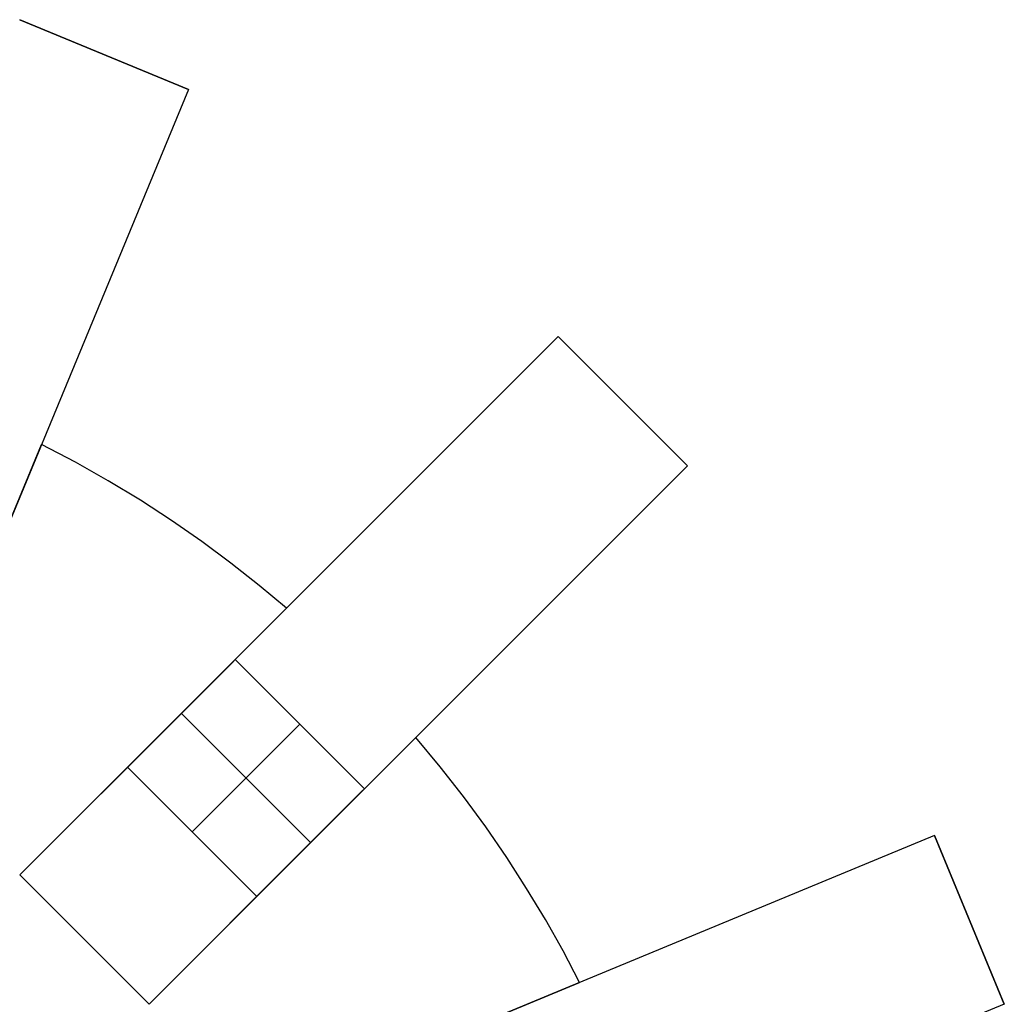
# Model space of a CAD drawing. Header units: millimetres. Extents: x 625 to 835, y 105 to 315.
# Tile 9 of 9: x 765 to 829, y 245 to 309. Entities that reach past the tile are written whole.
import ezdxf

# ---------------------------------------------------------------- set-up
doc = ezdxf.new("R2010")
doc.units = ezdxf.units.MM

msp = doc.modelspace()

# ---------------------------------------------------------------- linework, layer by layer
at = {"extrusion": (1, 0, 0)}
for points in [[(309.303, -504.005), (309.303, -20.005)], [(307.007, -504.005), (307.007, -20.005)], [(304.711, -20.005), (304.711, -504.005)], [(288.489, -504.005), (288.489, -20.005)], [(284.246, -504.005), (284.246, -20.005)], [(281.406, -524.005), (281.406, -512.005)], [(281.406, -12.005), (281.406, -0.005)], [(281.614, 9.575), (281.614, -533.585)], [(280.004, -20.005), (280.004, -504.005)], [(270.652, -524.005), (270.652, -512.005)], [(270.652, -12.005), (270.652, -0.005)], [(270.811, 9.575), (270.811, -533.585)], [(262.167, -524.005), (262.167, -512.005)], [(262.167, -12.005), (262.167, -0.005)], [(262.326, 9.575), (262.326, -533.585)], [(255.725, -504.005), (255.725, -20.005)], [(253.134, -12.005), (253.134, -512.005)], [(250.182, -504.005), (250.182, -20.005)], [(248.891, -12.005), (248.891, -512.005)], [(246.072, -524.005), (246.072, -512.005)], [(246.072, -12.005), (246.072, -0.005)], [(246.158, 9.575), (246.158, -533.585)], [(244.648, -512.005), (244.648, -12.005)], [(244.638, -20.005), (244.638, -504.005)]]:
    msp.add_lwpolyline(points, dxfattribs=at)
for points in [[(775.725, 304.711), (764.638, 309.303)], [(775.725, 304.711), (764.638, 309.303)], [(764.638, 309.303), (775.725, 304.711)], [(775.725, 304.711), (756.591, 258.517)], [(800.004, 288.489), (764.648, 253.134)], [(808.489, 280.004), (800.004, 288.489)], [(808.489, 280.004), (800.004, 288.489)], [(800.004, 288.489), (808.489, 280.004)], [(762.331, 272.375), (766.072, 281.406)], [(766.072, 281.406), (762.331, 272.375)], [(762.331, 272.375), (766.072, 281.406)], [(766.072, 281.406), (762.331, 272.375)], [(782.167, 270.652), (780.373, 272.15), (778.514, 273.611), (776.593, 275.032), (774.609, 276.408), (772.563, 277.738), (770.457, 279.016), (768.293, 280.24), (766.072, 281.406)], [(782.167, 270.652), (780.373, 272.15), (778.514, 273.611), (776.593, 275.032), (774.609, 276.408), (772.563, 277.738), (770.457, 279.016), (768.293, 280.24), (766.072, 281.406)], [(782.167, 270.652), (780.373, 272.15), (778.514, 273.611), (776.593, 275.032), (774.609, 276.408), (772.563, 277.738), (770.457, 279.016), (768.293, 280.24), (766.072, 281.406)], [(782.167, 270.652), (780.373, 272.15), (778.514, 273.611), (776.593, 275.032), (774.609, 276.408), (772.563, 277.738), (770.457, 279.016), (768.293, 280.24), (766.072, 281.406)], [(782.167, 270.652), (780.373, 272.15), (778.514, 273.611), (776.593, 275.032), (774.609, 276.408), (772.563, 277.738), (770.457, 279.016), (768.293, 280.24), (766.072, 281.406)], [(782.167, 270.652), (780.373, 272.15), (778.514, 273.611), (776.593, 275.032), (774.609, 276.408), (772.563, 277.738), (770.457, 279.016), (768.293, 280.24), (766.072, 281.406)], [(808.489, 280.004), (773.134, 244.648)], [(782.167, 270.652), (775.255, 263.74)], [(775.255, 263.74), (782.167, 270.652)], [(782.167, 270.652), (775.255, 263.74)], [(775.255, 263.74), (782.167, 270.652)], [(778.79, 267.276), (771.719, 260.205)], [(771.719, 260.205), (778.79, 267.276)], [(787.276, 258.79), (778.79, 267.276)], [(787.276, 258.79), (778.79, 267.276)], [(775.255, 263.74), (764.648, 253.134)], [(764.648, 253.134), (775.255, 263.74)], [(775.255, 263.74), (764.648, 253.134)], [(764.648, 253.134), (775.255, 263.74)], [(775.255, 263.74), (783.74, 255.255)], [(775.255, 263.74), (783.74, 255.255)], [(783.033, 263.033), (775.962, 255.962)], [(775.962, 255.962), (783.033, 263.033)], [(783.74, 255.255), (790.652, 262.167)], [(790.652, 262.167), (783.74, 255.255)], [(783.74, 255.255), (790.652, 262.167)], [(790.652, 262.167), (783.74, 255.255)], [(801.406, 246.072), (800.322, 248.142), (799.164, 250.203), (797.933, 252.251), (796.626, 254.282), (795.245, 256.293), (793.789, 258.28), (792.258, 260.239), (790.652, 262.167)], [(801.406, 246.072), (800.322, 248.142), (799.164, 250.203), (797.933, 252.251), (796.626, 254.282), (795.245, 256.293), (793.789, 258.28), (792.258, 260.239), (790.652, 262.167)], [(801.406, 246.072), (800.322, 248.142), (799.164, 250.203), (797.933, 252.251), (796.626, 254.282), (795.245, 256.293), (793.789, 258.28), (792.258, 260.239), (790.652, 262.167)], [(801.406, 246.072), (800.322, 248.142), (799.164, 250.203), (797.933, 252.251), (796.626, 254.282), (795.245, 256.293), (793.789, 258.28), (792.258, 260.239), (790.652, 262.167)], [(801.406, 246.072), (800.322, 248.142), (799.164, 250.203), (797.933, 252.251), (796.626, 254.282), (795.245, 256.293), (793.789, 258.28), (792.258, 260.239), (790.652, 262.167)], [(801.406, 246.072), (800.322, 248.142), (799.164, 250.203), (797.933, 252.251), (796.626, 254.282), (795.245, 256.293), (793.789, 258.28), (792.258, 260.239), (790.652, 262.167)], [(780.205, 251.719), (771.719, 260.205)], [(780.205, 251.719), (771.719, 260.205)], [(780.205, 251.719), (787.276, 258.79)], [(787.276, 258.79), (780.205, 251.719)], [(824.711, 255.725), (778.517, 236.591)], [(829.303, 244.638), (824.711, 255.725)], [(829.303, 244.638), (824.711, 255.725)], [(824.711, 255.725), (829.303, 244.638)], [(773.134, 244.648), (783.74, 255.255)], [(783.74, 255.255), (773.134, 244.648)], [(773.134, 244.648), (783.74, 255.255)], [(783.74, 255.255), (773.134, 244.648)], [(764.648, 253.134), (773.134, 244.648)], [(773.134, 244.648), (764.648, 253.134)], [(773.134, 244.648), (764.648, 253.134)], [(773.134, 244.648), (764.648, 253.134)], [(764.648, 253.134), (773.134, 244.648)], [(764.648, 253.134), (773.134, 244.648)], [(801.406, 246.072), (792.375, 242.331)], [(792.375, 242.331), (801.406, 246.072)], [(801.406, 246.072), (792.375, 242.331)], [(792.375, 242.331), (801.406, 246.072)], [(829.303, 244.638), (783.109, 225.504)]]:
    msp.add_lwpolyline(points)
at = {"extrusion": (0.92388, -0.382683, 2.36962e-15)}
msp.add_lwpolyline([(578.374, -20.005), (578.356, -18.981), (578.304, -17.958), (578.216, -16.937), (578.094, -15.92), (577.937, -14.908), (577.746, -13.901), (577.521, -12.902), (577.261, -11.911), (576.968, -10.93), (576.641, -9.959), (576.282, -8.999), (575.89, -8.053), (575.466, -7.12), (575.01, -6.203), (574.523, -5.302), (574.006, -4.417), (573.459, -3.551), (572.883, -2.705), (572.278, -1.878), (571.645, -1.072), (570.985, -0.289), (570.299, 0.472), (569.587, 1.208), (568.85, 1.92), (568.09, 2.606), (567.306, 3.266), (566.501, 3.899), (565.674, 4.504), (564.827, 5.08), (563.961, 5.628), (563.077, 6.145), (562.176, 6.632), (561.258, 7.087), (560.326, 7.511), (559.379, 7.903), (558.42, 8.263), (557.449, 8.589), (556.468, 8.883), (555.477, 9.142), (554.477, 9.368), (553.471, 9.559), (552.459, 9.716), (551.442, 9.838), (550.421, 9.925), (549.398, 9.978), (548.374, 9.995)], dxfattribs=at)
at = {"extrusion": (0.92388, -0.382683, -4.91554e-15)}
msp.add_lwpolyline([(548.374, -534.005), (549.398, -533.988), (550.421, -533.935), (551.442, -533.848), (552.459, -533.726), (553.471, -533.569), (554.477, -533.378), (555.477, -533.152), (556.468, -532.893), (557.449, -532.599), (558.42, -532.273), (559.379, -531.913), (560.326, -531.521), (561.258, -531.097), (562.176, -530.642), (563.077, -530.155), (563.961, -529.638), (564.827, -529.09), (565.674, -528.514), (566.501, -527.909), (567.306, -527.276), (568.09, -526.616), (568.85, -525.93), (569.587, -525.218), (570.299, -524.482), (570.985, -523.721), (571.645, -522.938), (572.278, -522.132), (572.883, -521.305), (573.459, -520.459), (574.006, -519.593), (574.523, -518.708), (575.01, -517.807), (575.466, -516.89), (575.89, -515.957), (576.282, -515.011), (576.641, -514.051), (576.968, -513.08), (577.261, -512.099), (577.521, -511.108), (577.746, -510.109), (577.937, -509.102), (578.094, -508.09), (578.216, -507.073), (578.304, -506.052), (578.356, -505.029), (578.374, -504.005)], dxfattribs=at)
at = {"extrusion": (0.92388, -0.382683, -6.10572e-15)}
msp.add_lwpolyline([(548.374, 9.995), (549.398, 9.978), (550.421, 9.925), (551.442, 9.838), (552.459, 9.716), (553.471, 9.559), (554.477, 9.368), (555.477, 9.142), (556.468, 8.883), (557.449, 8.589), (558.42, 8.263), (559.379, 7.903), (560.326, 7.511), (561.258, 7.087), (562.176, 6.632), (563.077, 6.145), (563.961, 5.628), (564.827, 5.08), (565.674, 4.504), (566.501, 3.899), (567.306, 3.266), (568.09, 2.606), (568.85, 1.92), (569.587, 1.208), (570.299, 0.472), (570.985, -0.289), (571.645, -1.072), (572.278, -1.878), (572.883, -2.705), (573.459, -3.551), (574.006, -4.417), (574.523, -5.302), (575.01, -6.203), (575.466, -7.12), (575.89, -8.053), (576.282, -8.999), (576.641, -9.959), (576.968, -10.93), (577.261, -11.911), (577.521, -12.902), (577.746, -13.901), (577.937, -14.908), (578.094, -15.92), (578.216, -16.937), (578.304, -17.958), (578.356, -18.981), (578.374, -20.005)], dxfattribs=at)
at = {"extrusion": (0.92388, -0.382683, 6.29718e-15)}
msp.add_lwpolyline([(578.374, -504.005), (578.356, -505.029), (578.304, -506.052), (578.216, -507.073), (578.094, -508.09), (577.937, -509.102), (577.746, -510.109), (577.521, -511.108), (577.261, -512.099), (576.968, -513.08), (576.641, -514.051), (576.282, -515.011), (575.89, -515.957), (575.466, -516.89), (575.01, -517.807), (574.523, -518.708), (574.006, -519.593), (573.459, -520.459), (572.883, -521.305), (572.278, -522.132), (571.645, -522.938), (570.985, -523.721), (570.299, -524.482), (569.587, -525.218), (568.85, -525.93), (568.09, -526.616), (567.306, -527.276), (566.501, -527.909), (565.674, -528.514), (564.827, -529.09), (563.961, -529.638), (563.077, -530.155), (562.176, -530.642), (561.258, -531.097), (560.326, -531.521), (559.379, -531.913), (558.42, -532.273), (557.449, -532.599), (556.468, -532.893), (555.477, -533.152), (554.477, -533.378), (553.471, -533.569), (552.459, -533.726), (551.442, -533.848), (550.421, -533.935), (549.398, -533.988), (548.374, -534.005)], dxfattribs=at)
at = {"extrusion": (-0.707107, 0.707107, 2.30134e-15)}
msp.add_lwpolyline([(-769.68, -20.005), (-769.663, -18.981), (-769.61, -17.958), (-769.523, -16.937), (-769.401, -15.92), (-769.244, -14.908), (-769.053, -13.901), (-768.827, -12.902), (-768.568, -11.911), (-768.275, -10.93), (-767.948, -9.959), (-767.589, -8.999), (-767.197, -8.053), (-766.773, -7.12), (-766.317, -6.203), (-765.83, -5.302), (-765.313, -4.417), (-764.766, -3.551), (-764.189, -2.705), (-763.585, -1.878), (-762.952, -1.072), (-762.292, -0.289), (-761.605, 0.472), (-760.894, 1.208), (-760.157, 1.92), (-759.396, 2.606), (-758.613, 3.266), (-757.807, 3.899), (-756.981, 4.504), (-756.134, 5.08), (-755.268, 5.628), (-754.384, 6.145), (-753.482, 6.632), (-752.565, 7.087), (-751.632, 7.511), (-750.686, 7.903), (-749.727, 8.263), (-748.756, 8.589), (-747.774, 8.883), (-746.783, 9.142), (-745.784, 9.368), (-744.778, 9.559), (-743.765, 9.716), (-742.748, 9.838), (-741.728, 9.925), (-740.705, 9.978), (-739.68, 9.995)], dxfattribs=at)
at = {"extrusion": (-0.707107, 0.707107, -2.2872e-15)}
msp.add_lwpolyline([(-739.68, -534.005), (-740.705, -533.988), (-741.728, -533.935), (-742.748, -533.848), (-743.765, -533.726), (-744.778, -533.569), (-745.784, -533.378), (-746.783, -533.152), (-747.774, -532.893), (-748.756, -532.599), (-749.727, -532.273), (-750.686, -531.913), (-751.632, -531.521), (-752.565, -531.097), (-753.482, -530.642), (-754.384, -530.155), (-755.268, -529.638), (-756.134, -529.09), (-756.981, -528.514), (-757.807, -527.909), (-758.613, -527.276), (-759.396, -526.616), (-760.157, -525.93), (-760.894, -525.218), (-761.605, -524.482), (-762.292, -523.721), (-762.952, -522.938), (-763.585, -522.132), (-764.189, -521.305), (-764.766, -520.459), (-765.313, -519.593), (-765.83, -518.708), (-766.317, -517.807), (-766.773, -516.89), (-767.197, -515.957), (-767.589, -515.011), (-767.948, -514.051), (-768.275, -513.08), (-768.568, -512.099), (-768.827, -511.108), (-769.053, -510.109), (-769.244, -509.102), (-769.401, -508.09), (-769.523, -507.073), (-769.61, -506.052), (-769.663, -505.029), (-769.68, -504.005)], dxfattribs=at)
at = {"extrusion": (-0.707107, 0.707107, -3.18558e-15)}
msp.add_lwpolyline([(-769.68, -20.005), (-769.663, -18.981), (-769.61, -17.958), (-769.523, -16.937), (-769.401, -15.92), (-769.244, -14.908), (-769.053, -13.901), (-768.827, -12.902), (-768.568, -11.911), (-768.275, -10.93), (-767.948, -9.959), (-767.589, -8.999), (-767.197, -8.053), (-766.773, -7.12), (-766.317, -6.203), (-765.83, -5.302), (-765.313, -4.417), (-764.766, -3.551), (-764.189, -2.705), (-763.585, -1.878), (-762.952, -1.072), (-762.292, -0.289), (-761.605, 0.472), (-760.894, 1.208), (-760.157, 1.92), (-759.396, 2.606), (-758.613, 3.266), (-757.807, 3.899), (-756.981, 4.504), (-756.134, 5.08), (-755.268, 5.628), (-754.384, 6.145), (-753.482, 6.632), (-752.565, 7.087), (-751.632, 7.511), (-750.686, 7.903), (-749.727, 8.263), (-748.756, 8.589), (-747.774, 8.883), (-746.783, 9.142), (-745.784, 9.368), (-744.778, 9.559), (-743.765, 9.716), (-742.748, 9.838), (-741.728, 9.925), (-740.705, 9.978), (-739.68, 9.995)], dxfattribs=at)
at = {"extrusion": (0.707107, -0.707107, 4.47926e-16)}
msp.add_lwpolyline([(739.68, -534.005), (740.705, -533.988), (741.728, -533.935), (742.748, -533.848), (743.765, -533.726), (744.778, -533.569), (745.784, -533.378), (746.783, -533.152), (747.774, -532.893), (748.756, -532.599), (749.727, -532.273), (750.686, -531.913), (751.632, -531.521), (752.565, -531.097), (753.482, -530.642), (754.384, -530.155), (755.268, -529.638), (756.134, -529.09), (756.981, -528.514), (757.807, -527.909), (758.613, -527.276), (759.396, -526.616), (760.157, -525.93), (760.894, -525.218), (761.605, -524.482), (762.292, -523.721), (762.952, -522.938), (763.585, -522.132), (764.189, -521.305), (764.766, -520.459), (765.313, -519.593), (765.83, -518.708), (766.317, -517.807), (766.773, -516.89), (767.197, -515.957), (767.589, -515.011), (767.948, -514.051), (768.275, -513.08), (768.568, -512.099), (768.827, -511.108), (769.053, -510.109), (769.244, -509.102), (769.401, -508.09), (769.523, -507.073), (769.61, -506.052), (769.663, -505.029), (769.68, -504.005)], dxfattribs=at)
at = {"extrusion": (-0.707107, 0.707107, 1.12215e-17)}
msp.add_lwpolyline([(-739.68, 9.995), (-740.705, 9.978), (-741.728, 9.925), (-742.748, 9.838), (-743.765, 9.716), (-744.778, 9.559), (-745.784, 9.368), (-746.783, 9.142), (-747.774, 8.883), (-748.756, 8.589), (-749.727, 8.263), (-750.686, 7.903), (-751.632, 7.511), (-752.565, 7.087), (-753.482, 6.632), (-754.384, 6.145), (-755.268, 5.628), (-756.134, 5.08), (-756.981, 4.504), (-757.807, 3.899), (-758.613, 3.266), (-759.396, 2.606), (-760.157, 1.92), (-760.894, 1.208), (-761.605, 0.472), (-762.292, -0.289), (-762.952, -1.072), (-763.585, -1.878), (-764.189, -2.705), (-764.766, -3.551), (-765.313, -4.417), (-765.83, -5.302), (-766.317, -6.203), (-766.773, -7.12), (-767.197, -8.053), (-767.589, -8.999), (-767.948, -9.959), (-768.275, -10.93), (-768.568, -11.911), (-768.827, -12.902), (-769.053, -13.901), (-769.244, -14.908), (-769.401, -15.92), (-769.523, -16.937), (-769.61, -17.958), (-769.663, -18.981), (-769.68, -20.005)], dxfattribs=at)
at = {"extrusion": (-0.707107, 0.707107, 0)}
msp.add_lwpolyline([(-769.68, -504.005), (-769.663, -505.029), (-769.61, -506.052), (-769.523, -507.073), (-769.401, -508.09), (-769.244, -509.102), (-769.053, -510.109), (-768.827, -511.108), (-768.568, -512.099), (-768.275, -513.08), (-767.948, -514.051), (-767.589, -515.011), (-767.197, -515.957), (-766.773, -516.89), (-766.317, -517.807), (-765.83, -518.708), (-765.313, -519.593), (-764.766, -520.459), (-764.189, -521.305), (-763.585, -522.132), (-762.952, -522.938), (-762.292, -523.721), (-761.605, -524.482), (-760.894, -525.218), (-760.157, -525.93), (-759.396, -526.616), (-758.613, -527.276), (-757.807, -527.909), (-756.981, -528.514), (-756.134, -529.09), (-755.268, -529.638), (-754.384, -530.155), (-753.482, -530.642), (-752.565, -531.097), (-751.632, -531.521), (-750.686, -531.913), (-749.727, -532.273), (-748.756, -532.599), (-747.774, -532.893), (-746.783, -533.152), (-745.784, -533.378), (-744.778, -533.569), (-743.765, -533.726), (-742.748, -533.848), (-741.728, -533.935), (-740.705, -533.988), (-739.68, -534.005)], dxfattribs=at)
at = {"extrusion": (0.707107, -0.707107, 6.03158e-15)}
msp.add_lwpolyline([(729.68, 9.995), (729.339, 9.989), (728.998, 9.972), (728.658, 9.943), (728.319, 9.902), (727.981, 9.85), (727.646, 9.786), (727.313, 9.711), (726.982, 9.624), (726.655, 9.526), (726.332, 9.418), (726.012, 9.298), (725.696, 9.167), (725.386, 9.026), (725.08, 8.874), (724.779, 8.712), (724.485, 8.539), (724.196, 8.357), (723.914, 8.165), (723.638, 7.963), (723.369, 7.752), (723.108, 7.532), (722.855, 7.303), (722.609, 7.066), (722.372, 6.821), (722.143, 6.567), (721.923, 6.306), (721.712, 6.037), (721.511, 5.762), (721.319, 5.48), (721.136, 5.191), (720.964, 4.896), (720.802, 4.596), (720.65, 4.29), (720.508, 3.979), (720.378, 3.664), (720.258, 3.344), (720.149, 3.02), (720.051, 2.693), (719.965, 2.363), (719.89, 2.03), (719.826, 1.694), (719.774, 1.357), (719.733, 1.018), (719.704, 0.677), (719.686, 0.336), (719.68, -0.005)], dxfattribs=at)
at = {"extrusion": (0.707107, -0.707107, 6.86161e-15)}
msp.add_lwpolyline([(719.68, -524.005), (719.686, -524.346), (719.704, -524.687), (719.733, -525.028), (719.774, -525.367), (719.826, -525.704), (719.89, -526.04), (719.965, -526.373), (720.051, -526.703), (720.149, -527.03), (720.258, -527.354), (720.378, -527.674), (720.508, -527.989), (720.65, -528.3), (720.802, -528.606), (720.964, -528.906), (721.136, -529.201), (721.319, -529.49), (721.511, -529.772), (721.712, -530.047), (721.923, -530.316), (722.143, -530.577), (722.372, -530.831), (722.609, -531.076), (722.855, -531.313), (723.108, -531.542), (723.369, -531.762), (723.638, -531.973), (723.914, -532.175), (724.196, -532.367), (724.485, -532.549), (724.779, -532.722), (725.08, -532.884), (725.386, -533.036), (725.696, -533.177), (726.012, -533.308), (726.332, -533.428), (726.655, -533.536), (726.982, -533.634), (727.313, -533.721), (727.646, -533.796), (727.981, -533.86), (728.319, -533.912), (728.658, -533.953), (728.998, -533.982), (729.339, -533.999), (729.68, -534.005)], dxfattribs=at)
at = {"extrusion": (-0.707107, 0.707107, -1.24463e-14)}
msp.add_lwpolyline([(-729.68, 9.995), (-729.339, 9.989), (-728.998, 9.972), (-728.658, 9.943), (-728.319, 9.902), (-727.981, 9.85), (-727.646, 9.786), (-727.313, 9.711), (-726.982, 9.624), (-726.655, 9.526), (-726.332, 9.418), (-726.012, 9.298), (-725.696, 9.167), (-725.386, 9.026), (-725.08, 8.874), (-724.779, 8.712), (-724.485, 8.539), (-724.196, 8.357), (-723.914, 8.165), (-723.638, 7.963), (-723.369, 7.752), (-723.108, 7.532), (-722.855, 7.303), (-722.609, 7.066), (-722.372, 6.821), (-722.143, 6.567), (-721.923, 6.306), (-721.712, 6.037), (-721.511, 5.762), (-721.319, 5.48), (-721.136, 5.191), (-720.964, 4.896), (-720.802, 4.596), (-720.65, 4.29), (-720.508, 3.979), (-720.378, 3.664), (-720.258, 3.344), (-720.149, 3.02), (-720.051, 2.693), (-719.965, 2.363), (-719.89, 2.03), (-719.826, 1.694), (-719.774, 1.357), (-719.733, 1.018), (-719.704, 0.677), (-719.686, 0.336), (-719.68, -0.005)], dxfattribs=at)
at = {"extrusion": (-0.707107, 0.707107, -6.96953e-15)}
msp.add_lwpolyline([(-719.68, -524.005), (-719.686, -524.346), (-719.704, -524.687), (-719.733, -525.028), (-719.774, -525.367), (-719.826, -525.704), (-719.89, -526.04), (-719.965, -526.373), (-720.051, -526.703), (-720.149, -527.03), (-720.258, -527.354), (-720.378, -527.674), (-720.508, -527.989), (-720.65, -528.3), (-720.802, -528.606), (-720.964, -528.906), (-721.136, -529.201), (-721.319, -529.49), (-721.511, -529.772), (-721.712, -530.047), (-721.923, -530.316), (-722.143, -530.577), (-722.372, -530.831), (-722.609, -531.076), (-722.855, -531.313), (-723.108, -531.542), (-723.369, -531.762), (-723.638, -531.973), (-723.914, -532.175), (-724.196, -532.367), (-724.485, -532.549), (-724.779, -532.722), (-725.08, -532.884), (-725.386, -533.036), (-725.696, -533.177), (-726.012, -533.308), (-726.332, -533.428), (-726.655, -533.536), (-726.982, -533.634), (-727.313, -533.721), (-727.646, -533.796), (-727.981, -533.86), (-728.319, -533.912), (-728.658, -533.953), (-728.998, -533.982), (-729.339, -533.999), (-729.68, -534.005)], dxfattribs=at)
at = {"extrusion": (-0.382683, 0.92388, -1.77118e-15)}
msp.add_lwpolyline([(-859.796, -20.005), (-859.778, -18.981), (-859.726, -17.958), (-859.638, -16.937), (-859.516, -15.92), (-859.359, -14.908), (-859.168, -13.901), (-858.943, -12.902), (-858.683, -11.911), (-858.39, -10.93), (-858.063, -9.959), (-857.704, -8.999), (-857.312, -8.053), (-856.888, -7.12), (-856.432, -6.203), (-855.945, -5.302), (-855.428, -4.417), (-854.881, -3.551), (-854.305, -2.705), (-853.7, -1.878), (-853.067, -1.072), (-852.407, -0.289), (-851.721, 0.472), (-851.009, 1.208), (-850.272, 1.92), (-849.512, 2.606), (-848.728, 3.266), (-847.923, 3.899), (-847.096, 4.504), (-846.249, 5.08), (-845.383, 5.628), (-844.499, 6.145), (-843.598, 6.632), (-842.68, 7.087), (-841.748, 7.511), (-840.801, 7.903), (-839.842, 8.263), (-838.871, 8.589), (-837.889, 8.883), (-836.899, 9.142), (-835.899, 9.368), (-834.893, 9.559), (-833.881, 9.716), (-832.864, 9.838), (-831.843, 9.925), (-830.82, 9.978), (-829.796, 9.995)], dxfattribs=at)
at = {"extrusion": (-0.382683, 0.92388, 1.47256e-15)}
msp.add_lwpolyline([(-829.796, -534.005), (-830.82, -533.988), (-831.843, -533.935), (-832.864, -533.848), (-833.881, -533.726), (-834.893, -533.569), (-835.899, -533.378), (-836.899, -533.152), (-837.889, -532.893), (-838.871, -532.599), (-839.842, -532.273), (-840.801, -531.913), (-841.748, -531.521), (-842.68, -531.097), (-843.598, -530.642), (-844.499, -530.155), (-845.383, -529.638), (-846.249, -529.09), (-847.096, -528.514), (-847.923, -527.909), (-848.728, -527.276), (-849.512, -526.616), (-850.272, -525.93), (-851.009, -525.218), (-851.721, -524.482), (-852.407, -523.721), (-853.067, -522.938), (-853.7, -522.132), (-854.305, -521.305), (-854.881, -520.459), (-855.428, -519.593), (-855.945, -518.708), (-856.432, -517.807), (-856.888, -516.89), (-857.312, -515.957), (-857.704, -515.011), (-858.063, -514.051), (-858.39, -513.08), (-858.683, -512.099), (-858.943, -511.108), (-859.168, -510.109), (-859.359, -509.102), (-859.516, -508.09), (-859.638, -507.073), (-859.726, -506.052), (-859.778, -505.029), (-859.796, -504.005)], dxfattribs=at)
at = {"extrusion": (0.707107, -0.707107, -3.4308e-15)}
msp.add_lwpolyline([(719.68, -0.005), (719.686, 0.336), (719.704, 0.677), (719.733, 1.018), (719.774, 1.357), (719.826, 1.694), (719.89, 2.03), (719.965, 2.363), (720.051, 2.693), (720.149, 3.02), (720.258, 3.344), (720.378, 3.664), (720.508, 3.979), (720.65, 4.29), (720.802, 4.596), (720.964, 4.896), (721.136, 5.191), (721.319, 5.48), (721.511, 5.762), (721.712, 6.037), (721.923, 6.306), (722.143, 6.567), (722.372, 6.821), (722.609, 7.066), (722.855, 7.303), (723.108, 7.532), (723.369, 7.752), (723.638, 7.963), (723.914, 8.165), (724.196, 8.357), (724.485, 8.539), (724.779, 8.712), (725.08, 8.874), (725.386, 9.026), (725.696, 9.167), (726.012, 9.298), (726.332, 9.418), (726.655, 9.526), (726.982, 9.624), (727.313, 9.711), (727.646, 9.786), (727.981, 9.85), (728.319, 9.902), (728.658, 9.943), (728.998, 9.972), (729.339, 9.989), (729.68, 9.995)], dxfattribs=at)
at = {"extrusion": (0.707107, -0.707107, 1.02924e-14)}
msp.add_lwpolyline([(719.68, -524.005), (719.686, -524.346), (719.704, -524.687), (719.733, -525.028), (719.774, -525.367), (719.826, -525.704), (719.89, -526.04), (719.965, -526.373), (720.051, -526.703), (720.149, -527.03), (720.258, -527.354), (720.378, -527.674), (720.508, -527.989), (720.65, -528.3), (720.802, -528.606), (720.964, -528.906), (721.136, -529.201), (721.319, -529.49), (721.511, -529.772), (721.712, -530.047), (721.923, -530.316), (722.143, -530.577), (722.372, -530.831), (722.609, -531.076), (722.855, -531.313), (723.108, -531.542), (723.369, -531.762), (723.638, -531.973), (723.914, -532.175), (724.196, -532.367), (724.485, -532.549), (724.779, -532.722), (725.08, -532.884), (725.386, -533.036), (725.696, -533.177), (726.012, -533.308), (726.332, -533.428), (726.655, -533.536), (726.982, -533.634), (727.313, -533.721), (727.646, -533.796), (727.981, -533.86), (728.319, -533.912), (728.658, -533.953), (728.998, -533.982), (729.339, -533.999), (729.68, -534.005)], dxfattribs=at)
at = {"extrusion": (-0.382683, 0.92388, 1.50859e-15)}
msp.add_lwpolyline([(-859.796, -20.005), (-859.778, -18.981), (-859.726, -17.958), (-859.638, -16.937), (-859.516, -15.92), (-859.359, -14.908), (-859.168, -13.901), (-858.943, -12.902), (-858.683, -11.911), (-858.39, -10.93), (-858.063, -9.959), (-857.704, -8.999), (-857.312, -8.053), (-856.888, -7.12), (-856.432, -6.203), (-855.945, -5.302), (-855.428, -4.417), (-854.881, -3.551), (-854.305, -2.705), (-853.7, -1.878), (-853.067, -1.072), (-852.407, -0.289), (-851.721, 0.472), (-851.009, 1.208), (-850.272, 1.92), (-849.512, 2.606), (-848.728, 3.266), (-847.923, 3.899), (-847.096, 4.504), (-846.249, 5.08), (-845.383, 5.628), (-844.499, 6.145), (-843.598, 6.632), (-842.68, 7.087), (-841.748, 7.511), (-840.801, 7.903), (-839.842, 8.263), (-838.871, 8.589), (-837.889, 8.883), (-836.899, 9.142), (-835.899, 9.368), (-834.893, 9.559), (-833.881, 9.716), (-832.864, 9.838), (-831.843, 9.925), (-830.82, 9.978), (-829.796, 9.995)], dxfattribs=at)
at = {"extrusion": (-0.382683, 0.92388, -3.32553e-15)}
msp.add_lwpolyline([(-829.796, -534.005), (-830.82, -533.988), (-831.843, -533.935), (-832.864, -533.848), (-833.881, -533.726), (-834.893, -533.569), (-835.899, -533.378), (-836.899, -533.152), (-837.889, -532.893), (-838.871, -532.599), (-839.842, -532.273), (-840.801, -531.913), (-841.748, -531.521), (-842.68, -531.097), (-843.598, -530.642), (-844.499, -530.155), (-845.383, -529.638), (-846.249, -529.09), (-847.096, -528.514), (-847.923, -527.909), (-848.728, -527.276), (-849.512, -526.616), (-850.272, -525.93), (-851.009, -525.218), (-851.721, -524.482), (-852.407, -523.721), (-853.067, -522.938), (-853.7, -522.132), (-854.305, -521.305), (-854.881, -520.459), (-855.428, -519.593), (-855.945, -518.708), (-856.432, -517.807), (-856.888, -516.89), (-857.312, -515.957), (-857.704, -515.011), (-858.063, -514.051), (-858.39, -513.08), (-858.683, -512.099), (-858.943, -511.108), (-859.168, -510.109), (-859.359, -509.102), (-859.516, -508.09), (-859.638, -507.073), (-859.726, -506.052), (-859.778, -505.029), (-859.796, -504.005)], dxfattribs=at)
at = {"extrusion": (0.000142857, -2.84161e-05, 1)}
msp.add_lwpolyline([(765.075, 209.985), (765.054, 211.203), (764.99, 212.419), (764.884, 213.632), (764.736, 214.841), (764.546, 216.044), (764.315, 217.239), (764.042, 218.426), (763.728, 219.603), (763.373, 220.768), (762.977, 221.919), (762.542, 223.057), (762.068, 224.178), (761.555, 225.283), (761.003, 226.369), (760.415, 227.435), (759.789, 228.48), (759.128, 229.502), (758.431, 230.501), (757.7, 231.475), (756.936, 232.423), (756.139, 233.344), (755.311, 234.237), (754.452, 235.1), (753.563, 235.933), (752.646, 236.734), (751.702, 237.503), (750.732, 238.239), (749.736, 238.941), (748.717, 239.607), (747.675, 240.238), (746.612, 240.832), (745.529, 241.388), (744.427, 241.907), (743.308, 242.387), (742.173, 242.828), (741.023, 243.229), (739.86, 243.59), (738.685, 243.91), (737.499, 244.189), (736.305, 244.426), (735.103, 244.622), (733.895, 244.776), (732.682, 244.888), (731.466, 244.957), (730.249, 244.985), (729.031, 244.97), (727.815, 244.912), (726.601, 244.812), (725.391, 244.67), (724.188, 244.486), (722.991, 244.261), (721.803, 243.994), (720.625, 243.685), (719.458, 243.336), (718.304, 242.946), (717.165, 242.517), (716.041, 242.048), (714.934, 241.541), (713.845, 240.995), (712.776, 240.411), (711.728, 239.791), (710.702, 239.135), (709.7, 238.443), (708.722, 237.717), (707.77, 236.958), (706.846, 236.165), (705.949, 235.341), (705.081, 234.487), (704.244, 233.602), (703.438, 232.689), (702.664, 231.749), (701.924, 230.782), (701.217, 229.79), (700.546, 228.774), (699.91, 227.736), (699.311, 226.675), (698.749, 225.595), (698.225, 224.496), (697.739, 223.379)], dxfattribs=at)
at = {"extrusion": (-0.000142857, 2.84161e-05, 1)}
msp.add_lwpolyline([(697.591, 223.408), (698.077, 224.525), (698.601, 225.625), (699.163, 226.705), (699.762, 227.765), (700.398, 228.804), (701.069, 229.82), (701.776, 230.812), (702.516, 231.778), (703.29, 232.719), (704.096, 233.632), (704.933, 234.516), (705.801, 235.371), (706.698, 236.195), (707.622, 236.987), (708.574, 237.747), (709.552, 238.473), (710.554, 239.164), (711.58, 239.821), (712.628, 240.441), (713.697, 241.024), (714.786, 241.57), (715.893, 242.078), (717.017, 242.546), (718.156, 242.976), (719.31, 243.365), (720.477, 243.715), (721.655, 244.023), (722.843, 244.29), (724.04, 244.516), (725.243, 244.7), (726.453, 244.842), (727.667, 244.941), (728.883, 244.999), (730.101, 245.014), (731.318, 244.987), (732.534, 244.917), (733.747, 244.805), (734.955, 244.652), (736.157, 244.456), (737.351, 244.218), (738.537, 243.939), (739.712, 243.619), (740.875, 243.258), (742.025, 242.857), (743.16, 242.417), (744.279, 241.937), (745.381, 241.418), (746.464, 240.861), (747.527, 240.267), (748.569, 239.637), (749.588, 238.97), (750.584, 238.269), (751.554, 237.533), (752.498, 236.764), (753.415, 235.962), (754.304, 235.13), (755.163, 234.266), (755.991, 233.374), (756.788, 232.453), (757.552, 231.505), (758.283, 230.531), (758.98, 229.532), (759.641, 228.509), (760.267, 227.464), (760.855, 226.398), (761.407, 225.312), (761.92, 224.208), (762.394, 223.086), (762.829, 221.949), (763.225, 220.797), (763.58, 219.632), (763.894, 218.456), (764.167, 217.269), (764.398, 216.073), (764.588, 214.87), (764.736, 213.662), (764.842, 212.448), (764.906, 211.232), (764.927, 210.015)], dxfattribs=at)
at = {"extrusion": (-0.382683, 0.92388, 1.3371e-15)}
msp.add_lwpolyline([(-829.796, 9.995), (-830.82, 9.978), (-831.843, 9.925), (-832.864, 9.838), (-833.881, 9.716), (-834.893, 9.559), (-835.899, 9.368), (-836.899, 9.142), (-837.889, 8.883), (-838.871, 8.589), (-839.842, 8.263), (-840.801, 7.903), (-841.748, 7.511), (-842.68, 7.087), (-843.598, 6.632), (-844.499, 6.145), (-845.383, 5.628), (-846.249, 5.08), (-847.096, 4.504), (-847.923, 3.899), (-848.728, 3.266), (-849.512, 2.606), (-850.272, 1.92), (-851.009, 1.208), (-851.721, 0.472), (-852.407, -0.289), (-853.067, -1.072), (-853.7, -1.878), (-854.305, -2.705), (-854.881, -3.551), (-855.428, -4.417), (-855.945, -5.302), (-856.432, -6.203), (-856.888, -7.12), (-857.312, -8.053), (-857.704, -8.999), (-858.063, -9.959), (-858.39, -10.93), (-858.683, -11.911), (-858.943, -12.902), (-859.168, -13.901), (-859.359, -14.908), (-859.516, -15.92), (-859.638, -16.937), (-859.726, -17.958), (-859.778, -18.981), (-859.796, -20.005)], dxfattribs=at)
at = {"extrusion": (-0.382683, 0.92388, -4.13377e-15)}
msp.add_lwpolyline([(-859.796, -504.005), (-859.778, -505.029), (-859.726, -506.052), (-859.638, -507.073), (-859.516, -508.09), (-859.359, -509.102), (-859.168, -510.109), (-858.943, -511.108), (-858.683, -512.099), (-858.39, -513.08), (-858.063, -514.051), (-857.704, -515.011), (-857.312, -515.957), (-856.888, -516.89), (-856.432, -517.807), (-855.945, -518.708), (-855.428, -519.593), (-854.881, -520.459), (-854.305, -521.305), (-853.7, -522.132), (-853.067, -522.938), (-852.407, -523.721), (-851.721, -524.482), (-851.009, -525.218), (-850.272, -525.93), (-849.512, -526.616), (-848.728, -527.276), (-847.923, -527.909), (-847.096, -528.514), (-846.249, -529.09), (-845.383, -529.638), (-844.499, -530.155), (-843.598, -530.642), (-842.68, -531.097), (-841.748, -531.521), (-840.801, -531.913), (-839.842, -532.273), (-838.871, -532.599), (-837.889, -532.893), (-836.899, -533.152), (-835.899, -533.378), (-834.893, -533.569), (-833.881, -533.726), (-832.864, -533.848), (-831.843, -533.935), (-830.82, -533.988), (-829.796, -534.005)], dxfattribs=at)

doc.saveas('drawing.dxf')
